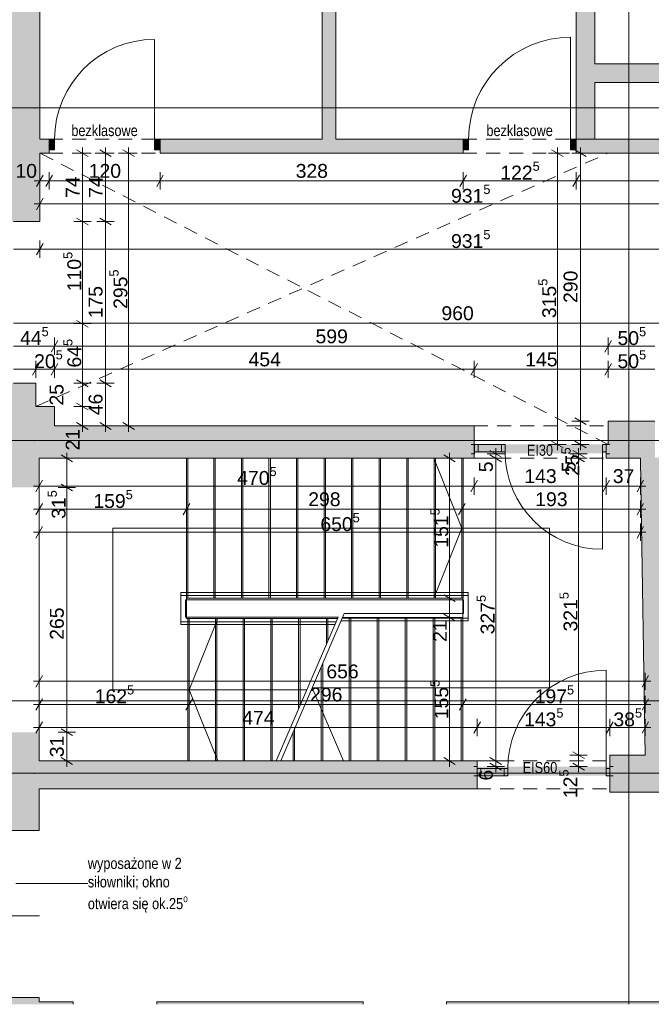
# Paper-space layout 'A-09 INWENTARYZACJA - PIĘTRO 6' of a CAD drawing. Header units: millimetres. Extents: x 0 to 420, y 0 to 297.
# Tile 2 of 8: x 64 to 132, y 110 to 217. Entities that reach past the tile are written whole.
import ezdxf
from ezdxf.xclip import XClip

# ---------------------------------------------------------------- set-up
doc = ezdxf.new("R2010")
doc.units = ezdxf.units.MM
doc.header["$MEASUREMENT"] = 0
doc.header["$XCLIPFRAME"] = 0
for name, pattern in [('ACAD_ISO03W100', [300, 120, -180]), ('DASHDOTX2', [1000, 500, -250, 0, -250]), ('GESTRICHELT2', [93.75, 62.5, -31.25]), ('Przer. długie kreski', [2.5, 1.5, -1])]:
    doc.linetypes.add(name, pattern=pattern)
for name, color, linetype, lineweight, true_color in [('A__balustrada_Nr_pióra__161', 7, 'Continuous', 5, 0x949494), ('A_opis_Nr_pióra__255', 7, 'Continuous', 15, 0x242424), ('A_opis_Nr_pióra__8', 7, 'Continuous', 13, 0x4c4c4c), ('A_osie_Nr_pióra__16', 7, 'Continuous', 5, 0x0f0f0f), ('A_pochwyt_Nr_pióra__161', 7, 'Continuous', 5, 0x949494), ('A_ppoż_Nr_pióra__8', 7, 'Continuous', 13, 0x4c4c4c), ('A_schody_Nr_pióra__10', 7, 'Continuous', 13, 0x4b4b4b), ('A_schody_Nr_pióra__4', 7, 'Continuous', 18, 0x4b4b4b), ('A_sufit_Nr_pióra__4', 7, 'Continuous', 18, 0x4b4b4b), ('A_ściany_Nr_pióra__10', 7, 'Continuous', 13, 0x4b4b4b)]:
    doc.layers.add(name, color=color, linetype=linetype, lineweight=lineweight, true_color=true_color)
for name, color, linetype, lineweight in [('A_linie przekroju_Nr_pióra__1', 7, 'Continuous', 20), ('A_stolarka_Nr_pióra__3', 252, 'Continuous', 13), ('A_wymiary_Nr_pióra__1', 7, 'Continuous', 20), ('A_wymiary_Nr_pióra__2', 8, 'Continuous', 13), ('A_ściany_Nr_pióra__1', 7, 'Continuous', 20), ('Drzwi Archicad_Nr_pióra__1', 7, 'Continuous', 20)]:
    doc.layers.add(name, color=color, linetype=linetype, lineweight=lineweight)
for name, color, linetype in [('A_podrys', 7, 'Continuous'), ('A_ppoż', 7, 'Continuous'), ('A_ściany', 7, 'Continuous'), ('Drzwi Archicad', 7, 'Continuous')]:
    doc.layers.add(name, color=color, linetype=linetype)
doc.styles.add('STYL_AUTOMATYCZNY_1', font='arial.ttf')
doc.styles.add('STYL_AUTOMATYCZNY_2', font='ARIALN.TTF')
doc.styles.add('STYL_AUTOMATYCZNY_4', font='arial.ttf')

# ---------------------------------------------------------------- blocks, each defined once
blk = doc.blocks.new('Rysunek_1_1', base_point=(-1579.28, -273.83))
at = {"layer": 'A_ppoż', "linetype": 'Continuous', "lineweight": 0, "true_color": 0x121212}
for points in [[(127.57, 170.85), (113.26, 170.85), (113.26, 169.87), (127.57, 169.87)], [(113.59, 134.97), (127.94, 134.97), (127.94, 135.97), (113.59, 135.97)]]:
    blk.add_hatch(color=250, dxfattribs=at).paths.add_polyline_path(points)
at = {"layer": 'A_ściany', "linetype": 'Continuous', "lineweight": 0, "true_color": 0x000000}
for points in [[(61.14, 265.06), (61.14, 194.96), (66.28, 194.96), (66.28, 261.01)], [(98.32, 203.86), (98.32, 261.01), (96.82, 261.01), (96.82, 203.86)], [(124.32, 254.69), (124.32, 203.86), (126.32, 203.86), (126.32, 252.7)], [(126.32, 210), (142.32, 210), (144.32, 212), (126.32, 212)], [(66.28, 203.86), (66.28, 202.36), (67.28, 202.36), (67.28, 203.86)], [(79.28, 203.86), (79.28, 202.36), (112.07, 202.36), (112.07, 203.86)], [(124.31, 203.86), (124.31, 202.36), (144.02, 202.36), (144.02, 203.86)], [(61.14, 177.45), (61.14, 174.93), (65.84, 174.93), (65.84, 177.45)], [(61.14, 174.93), (61.14, 166.18), (66.19, 166.18), (66.19, 169.33)], [(66.19, 169.33), (67.88, 169.33), (67.88, 174.93), (61.14, 174.93)], [(67.88, 169.33), (113.26, 169.33), (113.26, 172.83), (67.88, 172.83)], [(131.3, 166.55), (133.97, 166.6), (133.97, 166.91), (134.55, 166.91), (134.52, 169.41), (132.83, 169.41), (132.83, 173.36), (127.77, 173.36), (127.77, 170.83), (127.57, 170.83), (127.57, 169.33), (131.25, 169.33)], [(131.3, 166.55), (131.79, 137.2), (134.22, 133.2), (133.97, 166.6)], [(61.14, 139.68), (61.14, 129.06), (66.19, 129.06), (66.19, 139.68)], [(113.59, 136.58), (66.19, 136.58), (66.19, 133.58), (113.59, 133.58)], [(131.79, 137.2), (127.94, 137.2), (127.94, 133.2), (134.22, 133.2)], [(127.95, 135.97), (127.94, 135.97), (127.94, 134.97), (127.95, 134.97)], [(66.19, 110.99), (61.14, 110.99), (61.14, 110.25), (66.19, 110.25)], [(69.89, 110.5), (66.19, 110.5), (66.19, 110.25), (69.89, 110.25)], [(101.26, 110.5), (78.92, 110.5), (78.92, 110.25), (101.26, 110.25)], [(110.29, 110.5), (110.29, 110.25), (164.7, 110.25), (164.7, 110.5)]]:
    blk.add_hatch(color=18, dxfattribs=at).paths.add_polyline_path(points)
at = {"layer": 'Drzwi Archicad', "linetype": 'Continuous', "lineweight": 0, "true_color": 0xfdfdfd}
for points in [[(67.28, 202.71), (67.88, 202.71), (67.88, 203.86), (67.28, 203.86)], [(79.28, 203.86), (78.68, 203.86), (78.68, 202.71), (79.28, 202.71)], [(112.07, 202.71), (112.67, 202.71), (112.67, 203.86), (112.07, 203.86)], [(124.31, 203.86), (123.71, 203.86), (123.71, 202.71), (124.31, 202.71)]]:
    blk.add_hatch(color=7, dxfattribs=at).paths.add_polyline_path(points)
at = {"layer": 'A__balustrada_Nr_pióra__161', "color": 252, "linetype": 'Continuous', "lineweight": 5, "true_color": 0x949494}
for p, q in [((81.53, 151.34), (81.53, 154.8)), ((81.53, 154.5), (112.63, 154.5)), ((112.63, 154.8), (112.63, 151.74)), ((82.03, 154), (112.13, 154)), ((82.03, 152.14), (82.03, 154)), ((112.13, 154), (112.13, 152.54)), ((112.13, 152.54), (99.22, 152.54)), ((98.33, 151.64), (81.53, 151.64)), ((98.54, 152.14), (82.03, 152.14)), ((112.63, 152.04), (99, 152.04))]:
    blk.add_line(p, q, dxfattribs=at)
at = {"layer": 'A_linie przekroju_Nr_pióra__1', "color": 7, "linetype": 'ACAD_ISO03W100', "lineweight": 20}
blk.add_line((58.94, 143.08), (289.91, 143.08), dxfattribs=at)
at = {"layer": 'A_opis_Nr_pióra__255', "color": 250, "linetype": 'Continuous', "lineweight": 15, "true_color": 0x242424}
for p, q in [((63.69, 123.33), (69.6, 123.33)), ((69.6, 123.33), (71.47, 123.33))]:
    blk.add_line(p, q, dxfattribs=at)
at = {"layer": 'A_osie_Nr_pióra__16', "color": 250, "linetype": 'DASHDOTX2', "lineweight": 5, "true_color": 0x0f0f0f}
for p, q in [((130.02, 237.07), (130.02, 110.25)), ((65.71, 207.25), (45.46, 207.25)), ((289.91, 207.25), (65.71, 207.25)), ((65.71, 207.25), (65.71, 207.25)), ((65.71, 171.25), (45.46, 171.25)), ((289.91, 171.25), (65.71, 171.25)), ((65.71, 171.25), (65.71, 171.25)), ((65.71, 135.25), (45.46, 135.25)), ((289.91, 135.25), (65.71, 135.25)), ((65.71, 135.25), (65.71, 135.25))]:
    blk.add_line(p, q, dxfattribs=at)
for p in [(65.71, 207.25), (65.71, 171.25), (65.71, 135.25)]:
    blk.add_point(p, dxfattribs=at)
at = {"layer": 'A_pochwyt_Nr_pióra__161', "color": 252, "linetype": 'Continuous', "lineweight": 5, "true_color": 0x949494}
for p, q in [((81.53, 154.8), (112.63, 154.8)), ((98.2, 151.34), (81.53, 151.34)), ((112.63, 151.74), (98.87, 151.74))]:
    blk.add_line(p, q, dxfattribs=at)
at = {"layer": 'A_schody_Nr_pióra__10', "color": 251, "linetype": 'GESTRICHELT2', "lineweight": 13, "true_color": 0x4b4b4b}
for p, q in [((82.28, 169.33), (82.28, 154.19)), ((85.26, 169.33), (85.26, 154.19)), ((88.24, 169.33), (88.24, 154.19)), ((91.22, 169.33), (91.22, 154.19)), ((94.2, 169.33), (94.2, 154.19)), ((97.18, 169.33), (97.18, 154.19)), ((100.16, 169.33), (100.16, 154.19)), ((103.14, 169.33), (103.14, 154.19)), ((106.12, 169.33), (106.12, 154.19)), ((109.1, 169.33), (109.1, 154.19)), ((112.08, 169.33), (112.08, 154.19)), ((82.28, 136.58), (82.28, 152.01)), ((85.28, 136.58), (85.28, 152.01)), ((88.28, 136.58), (88.28, 152.01)), ((91.28, 136.58), (91.28, 152.01)), ((94.28, 142.24), (94.28, 152.01)), ((97.28, 149.21), (97.28, 152.01)), ((99.76, 136.58), (99.76, 152.11)), ((102.79, 136.58), (102.79, 152.11)), ((105.82, 136.58), (105.82, 152.11)), ((108.85, 136.58), (108.85, 152.11)), ((111.88, 136.58), (111.88, 152.11)), ((96.73, 136.58), (96.73, 146.77)), ((93.7, 136.58), (93.7, 139.73))]:
    blk.add_line(p, q, dxfattribs=at)
at = {"layer": 'A_schody_Nr_pióra__4', "color": 251, "linetype": 'Continuous', "lineweight": 18, "true_color": 0x4b4b4b}
for p, q in [((82.13, 152.01), (82.13, 169.33)), ((85.11, 154.19), (85.11, 169.33)), ((88.09, 154.19), (88.09, 169.33)), ((91.07, 154.19), (91.07, 169.33)), ((94.05, 154.19), (94.05, 169.33)), ((97.03, 154.19), (97.03, 169.33)), ((100.01, 154.19), (100.01, 169.33)), ((102.99, 154.19), (102.99, 169.33)), ((105.97, 154.19), (105.97, 169.33)), ((108.91, 169.33), (111.93, 161.76)), ((108.95, 154.19), (108.95, 169.33)), ((111.93, 154.19), (111.93, 169.33)), ((121.43, 161.76), (74.19, 161.76)), ((74.19, 144.29), (74.19, 161.76)), ((108.91, 154.19), (111.93, 161.76)), ((121.43, 144.49), (121.43, 161.76)), ((82.13, 154.19), (112.03, 154.19)), ((112.03, 154.19), (112.03, 136.58)), ((99.22, 152.54), (92.35, 136.61)), ((82.13, 152.01), (98.49, 152.01)), ((82.43, 152.01), (82.43, 136.58)), ((85.52, 152.01), (82.43, 144.29)), ((85.43, 152.01), (85.43, 136.58)), ((88.43, 152.01), (88.43, 136.58)), ((91.43, 152.01), (91.43, 136.58)), ((98.54, 152.14), (91.85, 136.61)), ((94.43, 152.01), (94.43, 142.59)), ((97.43, 152.01), (97.43, 149.55)), ((99.03, 152.11), (112.03, 152.11)), ((99.91, 152.11), (99.91, 136.58)), ((102.94, 152.11), (102.94, 136.58)), ((105.97, 152.11), (105.97, 136.58)), ((109, 152.11), (109, 136.58)), ((96.88, 147.12), (96.88, 136.58)), ((95.16, 144.29), (74.19, 144.29)), ((85.52, 136.58), (82.43, 144.29)), ((99.14, 136.61), (95.75, 144.49)), ((121.43, 144.49), (95.75, 144.49)), ((93.85, 140.08), (93.85, 136.58))]:
    blk.add_line(p, q, dxfattribs=at)
at = {"layer": 'A_stolarka_Nr_pióra__3', "color": 252, "linetype": 'Continuous', "lineweight": 13}
blk.add_line((55.37, 119.82), (66.25, 119.82), dxfattribs=at)
at = {"layer": 'A_sufit_Nr_pióra__4', "color": 251, "linetype": 'Przer. długie kreski', "lineweight": 18, "true_color": 0x4b4b4b}
for p, q in [((65.84, 174.93), (127.77, 202.36)), ((127.77, 170.83), (66.28, 202.36))]:
    blk.add_line(p, q, dxfattribs=at)
at = {"layer": 'A_wymiary_Nr_pióra__1', "color": 7, "linetype": 'Continuous', "lineweight": 20}
for p, q in [((71.51, 201.99), (70.26, 202.72)), ((74.01, 201.99), (72.76, 202.72)), ((76.51, 201.99), (75.26, 202.72)), ((122.9, 201.99), (121.65, 202.72)), ((125.4, 201.99), (124.15, 202.72)), ((66.65, 199.98), (65.92, 198.73)), ((67.64, 199.98), (66.92, 198.73)), ((79.64, 199.98), (78.92, 198.73)), ((112.43, 199.98), (111.71, 198.73)), ((124.67, 199.98), (123.95, 198.73)), ((66.65, 197.48), (65.92, 196.23)), ((70.26, 195.32), (71.51, 194.59)), ((72.76, 195.32), (74.01, 194.59)), ((66.65, 192.58), (65.92, 191.33)), ((70.26, 184.26), (71.51, 183.53)), ((68.24, 182.08), (67.52, 180.83)), ((128.13, 182.08), (127.41, 180.83)), ((66.21, 179.58), (65.48, 178.33)), ((68.24, 179.58), (67.52, 178.33)), ((113.62, 179.58), (112.9, 178.33)), ((128.13, 179.58), (127.41, 178.33)), ((70.26, 177.81), (71.51, 177.08)), ((72.76, 177.81), (74.01, 177.08)), ((70.26, 175.29), (71.51, 174.56)), ((124.15, 173.72), (125.4, 172.99)), ((70.26, 173.19), (71.51, 172.46)), ((72.76, 173.19), (74.01, 172.46)), ((75.26, 173.19), (76.51, 172.46)), ((121.65, 171.19), (122.9, 170.46)), ((124.15, 171.19), (125.4, 170.46)), ((69.82, 168.96), (68.57, 169.69)), ((111.23, 168.96), (109.98, 169.69)), ((114.98, 170.19), (116.23, 169.46)), ((116.23, 168.96), (114.98, 169.69)), ((123.95, 170.19), (125.2, 169.46)), ((125.2, 168.96), (123.95, 169.69)), ((66.55, 166.95), (65.83, 165.7)), ((68.57, 166.54), (69.82, 165.82)), ((113.62, 166.95), (112.9, 165.7)), ((127.93, 166.95), (127.21, 165.7)), ((130.89, 165.7), (131.61, 166.95)), ((66.55, 164.45), (65.83, 163.2)), ((82.49, 164.45), (81.77, 163.2)), ((112.29, 164.45), (111.57, 163.2)), ((130.89, 163.2), (131.61, 164.45)), ((66.55, 161.95), (65.83, 160.7)), ((130.89, 160.7), (131.61, 161.95)), ((109.98, 154.55), (111.23, 153.82)), ((109.98, 152.47), (111.23, 151.74)), ((66.55, 145.82), (65.83, 144.57)), ((131.43, 144.57), (132.15, 145.82)), ((66.55, 143.32), (65.83, 142.07)), ((82.79, 143.32), (82.07, 142.07)), ((112.39, 143.32), (111.67, 142.07)), ((131.43, 142.07), (132.15, 143.32)), ((66.55, 140.82), (65.83, 139.57)), ((113.95, 140.82), (113.23, 139.57)), ((128.3, 140.82), (127.58, 139.57)), ((131.43, 139.57), (132.15, 140.82)), ((68.57, 140.04), (69.82, 139.32)), ((123.95, 137.56), (125.2, 136.83)), ((68.57, 136.94), (69.82, 136.21)), ((109.98, 136.94), (111.23, 136.21)), ((114.98, 136.94), (116.23, 136.21)), ((114.98, 136.33), (116.23, 135.6)), ((123.95, 136.33), (125.2, 135.6))]:
    blk.add_line(p, q, dxfattribs=at)
at = {"layer": 'A_wymiary_Nr_pióra__2', "color": 8, "linetype": 'Continuous', "lineweight": 13}
for p, q in [((70.88, 202.36), (70.88, 202.97)), ((73.38, 202.36), (73.38, 202.97)), ((75.88, 202.36), (75.88, 202.97)), ((122.27, 202.36), (122.27, 202.97)), ((124.77, 202.36), (124.77, 202.97)), ((71.82, 202.36), (69.94, 202.36)), ((70.88, 194.96), (70.88, 202.36)), ((74.32, 202.36), (72.44, 202.36)), ((73.38, 194.96), (73.38, 202.36)), ((76.82, 202.36), (74.94, 202.36)), ((75.88, 172.83), (75.88, 202.36)), ((123.21, 202.36), (121.33, 202.36)), ((122.27, 170.83), (122.27, 202.36)), ((125.71, 202.36), (123.83, 202.36)), ((124.77, 173.36), (124.77, 202.36)), ((65.67, 199.36), (66.28, 199.36)), ((66.28, 198.42), (66.28, 200.29)), ((66.28, 199.36), (67.28, 199.36)), ((67.28, 198.42), (67.28, 200.29)), ((67.28, 199.36), (79.28, 199.36)), ((79.28, 198.42), (79.28, 200.29)), ((79.28, 199.36), (112.07, 199.36)), ((112.07, 198.42), (112.07, 200.29)), ((112.07, 199.36), (124.31, 199.36)), ((124.31, 198.42), (124.31, 200.29)), ((124.31, 199.36), (144.02, 199.36)), ((66.28, 195.92), (66.28, 197.79)), ((65.67, 196.86), (66.28, 196.86)), ((66.28, 196.86), (159.45, 196.86)), ((71.82, 194.96), (69.94, 194.96)), ((70.88, 183.9), (70.88, 194.96)), ((74.32, 194.96), (72.44, 194.96)), ((73.38, 177.45), (73.38, 194.96)), ((66.28, 191.02), (66.28, 192.89)), ((63.44, 191.96), (66.28, 191.96)), ((66.28, 191.96), (159.45, 191.96)), ((63.44, 183.96), (159.45, 183.96)), ((71.82, 183.9), (69.94, 183.9)), ((70.88, 177.45), (70.88, 183.9)), ((67.88, 180.52), (67.88, 182.39)), ((127.77, 180.52), (127.77, 182.39)), ((63.44, 181.46), (67.88, 181.46)), ((67.88, 181.46), (127.77, 181.46)), ((127.77, 181.46), (132.83, 181.46)), ((65.84, 178.02), (65.84, 179.89)), ((67.88, 178.02), (67.88, 179.89)), ((113.26, 178.02), (113.26, 179.89)), ((127.77, 178.02), (127.77, 179.89)), ((63.44, 178.96), (65.84, 178.96)), ((65.84, 178.96), (67.88, 178.96)), ((67.88, 178.96), (113.26, 178.96)), ((113.26, 178.96), (127.77, 178.96)), ((127.77, 178.96), (132.83, 178.96)), ((71.82, 177.45), (69.94, 177.45)), ((70.88, 174.93), (70.88, 177.45)), ((74.32, 177.45), (72.44, 177.45)), ((73.38, 172.83), (73.38, 177.45)), ((71.82, 174.93), (69.94, 174.93)), ((70.88, 172.83), (70.88, 174.93)), ((71.82, 172.83), (69.94, 172.83)), ((70.88, 172.21), (70.88, 172.83)), ((74.32, 172.83), (72.44, 172.83)), ((73.38, 172.21), (73.38, 172.83)), ((76.82, 172.83), (74.94, 172.83)), ((75.88, 172.21), (75.88, 172.83)), ((125.71, 173.36), (123.83, 173.36)), ((124.77, 170.83), (124.77, 173.36)), ((123.21, 170.83), (121.33, 170.83)), ((122.27, 170.21), (122.27, 170.83)), ((125.71, 170.83), (123.83, 170.83)), ((124.77, 170.21), (124.77, 170.83)), ((69.19, 169.33), (69.19, 169.94)), ((110.61, 169.33), (110.61, 169.94)), ((116.54, 169.83), (114.67, 169.83)), ((115.61, 169.83), (115.61, 170.44)), ((115.61, 169.33), (115.61, 169.83)), ((125.51, 169.83), (123.63, 169.83)), ((124.57, 169.83), (124.57, 170.44)), ((124.57, 169.33), (124.57, 169.83)), ((70.13, 169.33), (68.25, 169.33)), ((69.19, 166.18), (69.19, 169.33)), ((111.54, 169.33), (109.67, 169.33)), ((110.61, 154.19), (110.61, 169.33)), ((116.54, 169.33), (114.67, 169.33)), ((115.61, 136.58), (115.61, 169.33)), ((125.51, 169.33), (123.63, 169.33)), ((124.57, 137.2), (124.57, 169.33)), ((65.58, 166.33), (66.19, 166.33)), ((66.19, 165.39), (66.19, 167.26)), ((66.19, 166.33), (113.26, 166.33)), ((113.26, 165.39), (113.26, 167.26)), ((113.26, 166.33), (127.57, 166.33)), ((127.57, 165.39), (127.57, 167.26)), ((127.57, 166.33), (131.25, 166.33)), ((131.25, 165.39), (131.25, 167.26)), ((131.25, 166.33), (131.86, 166.33)), ((70.13, 166.18), (68.25, 166.18)), ((69.19, 139.68), (69.19, 166.18)), ((66.19, 162.89), (66.19, 164.76)), ((82.13, 162.89), (82.13, 164.76)), ((111.93, 162.89), (111.93, 164.76)), ((131.25, 162.89), (131.25, 164.76)), ((65.58, 163.83), (66.19, 163.83)), ((66.19, 163.83), (82.13, 163.83)), ((82.13, 163.83), (111.93, 163.83)), ((111.93, 163.83), (131.25, 163.83)), ((131.25, 163.83), (131.86, 163.83)), ((66.19, 160.39), (66.19, 162.26)), ((131.25, 160.39), (131.25, 162.26)), ((65.58, 161.33), (66.19, 161.33)), ((66.19, 161.33), (131.25, 161.33)), ((131.25, 161.33), (131.86, 161.33)), ((111.54, 154.19), (109.67, 154.19)), ((110.61, 152.11), (110.61, 154.19)), ((111.54, 152.11), (109.67, 152.11)), ((110.61, 136.58), (110.61, 152.11)), ((66.19, 144.26), (66.19, 146.13)), ((131.79, 144.26), (131.79, 146.13)), ((65.58, 145.2), (66.19, 145.2)), ((66.19, 145.2), (131.79, 145.2)), ((131.79, 145.2), (132.4, 145.2)), ((66.19, 141.76), (66.19, 143.63)), ((82.43, 141.76), (82.43, 143.63)), ((112.03, 141.76), (112.03, 143.63)), ((131.79, 141.76), (131.79, 143.63)), ((65.58, 142.7), (66.19, 142.7)), ((66.19, 142.7), (82.43, 142.7)), ((82.43, 142.7), (112.03, 142.7)), ((112.03, 142.7), (131.79, 142.7)), ((131.79, 142.7), (132.4, 142.7)), ((66.19, 139.26), (66.19, 141.13)), ((113.59, 139.26), (113.59, 141.13)), ((127.94, 139.26), (127.94, 141.13)), ((131.79, 139.26), (131.79, 141.13)), ((65.58, 140.2), (66.19, 140.2)), ((66.19, 140.2), (113.59, 140.2)), ((70.13, 139.68), (68.25, 139.68)), ((69.19, 136.58), (69.19, 139.68)), ((113.59, 140.2), (127.94, 140.2)), ((127.94, 140.2), (131.79, 140.2)), ((131.79, 140.2), (132.4, 140.2)), ((70.13, 136.58), (68.25, 136.58)), ((69.19, 135.96), (69.19, 136.58)), ((111.54, 136.58), (109.67, 136.58)), ((110.61, 135.96), (110.61, 136.58)), ((116.54, 136.58), (114.67, 136.58)), ((115.61, 135.97), (115.61, 136.58)), ((125.51, 137.2), (123.63, 137.2)), ((124.57, 135.97), (124.57, 137.2)), ((116.54, 135.97), (114.67, 135.97)), ((115.61, 135.35), (115.61, 135.97)), ((125.51, 135.97), (123.63, 135.97)), ((124.57, 135.35), (124.57, 135.97))]:
    blk.add_line(p, q, dxfattribs=at)
at = {"layer": 'A_ściany_Nr_pióra__1', "color": 7, "linetype": 'Continuous', "lineweight": 20}
for p, q in [((67.28, 203.86), (66.81, 203.86)), ((67.28, 203.86), (67.28, 202.71)), ((79.28, 203.86), (79.75, 203.86)), ((79.28, 203.86), (79.28, 202.71)), ((112.07, 203.86), (111.6, 203.86)), ((112.07, 203.86), (112.07, 202.71)), ((124.31, 203.86), (124.78, 203.86)), ((124.31, 203.86), (124.31, 202.71)), ((67.28, 202.71), (67.28, 202.36)), ((79.28, 202.71), (79.28, 202.36)), ((112.07, 202.71), (112.07, 202.36)), ((124.31, 202.71), (124.31, 202.36)), ((67.28, 202.36), (66.91, 202.36)), ((79.28, 202.36), (79.65, 202.36)), ((112.07, 202.36), (111.7, 202.36)), ((124.31, 202.36), (124.68, 202.36)), ((113.3, 170.83), (112.93, 170.83)), ((113.3, 170.83), (113.3, 170.03)), ((127.57, 170.83), (127.94, 170.83)), ((127.57, 170.83), (127.57, 170.03)), ((113.3, 169.83), (112.93, 169.83)), ((113.3, 170.03), (113.3, 169.83)), ((127.57, 170.03), (127.57, 169.83)), ((127.57, 169.83), (127.94, 169.83)), ((66.19, 166.18), (66.19, 139.68)), ((113.59, 135.97), (113.22, 135.97)), ((113.59, 135.77), (113.59, 135.97)), ((113.59, 134.97), (113.59, 135.77)), ((127.94, 135.97), (128.31, 135.97)), ((127.94, 135.77), (127.94, 135.97)), ((127.94, 134.97), (127.94, 135.77)), ((113.59, 134.97), (113.22, 134.97)), ((127.94, 134.97), (128.31, 134.97)), ((69.89, 110.5), (69.52, 110.5)), ((69.89, 110.25), (69.89, 110.5)), ((78.92, 110.5), (79.29, 110.5)), ((78.92, 110.25), (78.92, 110.5)), ((101.26, 110.5), (100.89, 110.5)), ((101.26, 110.25), (101.26, 110.5)), ((110.29, 110.5), (110.66, 110.5)), ((110.29, 110.25), (110.29, 110.5))]:
    blk.add_line(p, q, dxfattribs=at)
at = {"layer": 'A_ściany_Nr_pióra__1', "color": 7, "linetype": 'Continuous', "lineweight": 20, "flags": 128}
for points in [[(66.28, 203.86), (66.28, 261.01)], [(96.82, 261.01), (96.82, 203.86)], [(98.32, 203.86), (98.32, 261.01)], [(124.32, 254.69), (124.32, 203.86)], [(126.32, 212), (126.32, 252.7)], [(144.32, 212), (126.32, 212)], [(126.32, 210), (142.32, 210)], [(126.32, 203.86), (126.32, 210)], [(67.28, 203.86), (66.28, 203.86)], [(96.82, 203.86), (79.28, 203.86)], [(112.07, 203.86), (98.32, 203.86)], [(142.33, 203.86), (124.31, 203.86)], [(124.32, 203.86), (126.32, 203.86)], [(66.28, 202.36), (67.28, 202.36)], [(66.28, 194.96), (66.28, 202.36)], [(79.28, 202.36), (112.07, 202.36)], [(124.31, 202.36), (144.02, 202.36)], [(63.44, 194.96), (66.28, 194.96)], [(65.84, 177.45), (63.44, 177.45)], [(65.84, 174.93), (65.84, 177.45)], [(67.88, 174.93), (65.84, 174.93)], [(67.88, 172.83), (67.88, 174.93)], [(113.26, 172.83), (67.88, 172.83)], [(113.26, 169.33), (113.26, 172.83)], [(132.83, 173.36), (127.77, 173.36)], [(127.77, 173.36), (127.77, 170.83)], [(127.77, 170.83), (127.57, 170.83)], [(127.57, 169.83), (127.57, 169.33)], [(66.19, 166.18), (66.19, 169.33)], [(66.19, 169.33), (67.88, 169.33)], [(67.88, 169.33), (113.26, 169.33)], [(127.57, 169.33), (131.25, 169.33)], [(131.25, 169.33), (131.3, 166.55)], [(131.3, 166.55), (131.79, 137.2)], [(66.19, 136.58), (66.19, 139.68)], [(113.59, 136.58), (66.19, 136.58)], [(113.59, 133.58), (113.59, 136.58)], [(131.79, 137.2), (127.94, 137.2)], [(127.94, 137.2), (127.94, 133.2)], [(127.95, 134.97), (127.95, 135.97)], [(127.94, 134.97), (127.95, 134.97)], [(66.19, 129.06), (66.19, 133.58)], [(66.19, 133.58), (113.59, 133.58)], [(127.94, 133.2), (134.22, 133.2)], [(61.14, 129.06), (66.19, 129.06)], [(66.19, 110.99), (61.14, 110.99)], [(66.19, 110.5), (66.19, 110.99)], [(69.89, 110.5), (66.19, 110.5)], [(101.26, 110.5), (78.92, 110.5)], [(164.7, 110.5), (110.29, 110.5)]]:
    blk.add_lwpolyline(points, dxfattribs=at)
at = {"layer": 'A_ściany_Nr_pióra__10', "color": 251, "linetype": 'Przer. długie kreski', "lineweight": 13, "true_color": 0x4b4b4b}
for p, q in [((67.28, 203.86), (79.28, 203.86)), ((112.07, 203.86), (124.31, 203.86)), ((67.28, 202.36), (79.28, 202.36)), ((112.07, 202.36), (124.31, 202.36)), ((113.26, 172.83), (127.77, 172.83)), ((113.26, 169.33), (127.57, 169.33)), ((113.59, 136.58), (127.98, 136.58)), ((113.59, 133.58), (127.98, 133.58))]:
    blk.add_line(p, q, dxfattribs=at)
at = {"layer": 'Drzwi Archicad_Nr_pióra__1', "color": 7, "linetype": 'Continuous', "lineweight": 20}
for p, q in [((78.68, 203.86), (78.68, 214.66)), ((123.71, 203.86), (123.71, 214.9)), ((67.28, 203.86), (66.81, 203.86)), ((67.28, 203.86), (66.81, 203.86)), ((67.88, 203.86), (67.28, 203.86)), ((67.28, 203.86), (67.28, 202.71)), ((67.28, 203.86), (67.28, 202.71)), ((67.28, 203.86), (67.28, 202.71)), ((67.88, 202.71), (67.88, 203.86)), ((79.28, 203.86), (78.68, 203.86)), ((78.68, 203.86), (78.68, 202.71)), ((79.28, 202.71), (79.28, 203.86)), ((79.28, 203.86), (79.28, 202.71)), ((79.28, 203.86), (79.28, 202.71)), ((79.28, 203.86), (79.75, 203.86)), ((79.28, 203.86), (79.75, 203.86)), ((112.07, 203.86), (111.6, 203.86)), ((112.07, 203.86), (111.6, 203.86)), ((112.67, 203.86), (112.07, 203.86)), ((112.07, 203.86), (112.07, 202.71)), ((112.07, 203.86), (112.07, 202.71)), ((112.07, 203.86), (112.07, 202.71)), ((112.67, 202.71), (112.67, 203.86)), ((124.31, 203.86), (123.71, 203.86)), ((123.71, 203.86), (123.71, 202.71)), ((124.31, 202.71), (124.31, 203.86)), ((124.31, 203.86), (124.31, 202.71)), ((124.31, 203.86), (124.31, 202.71)), ((124.31, 203.86), (124.78, 203.86)), ((124.31, 203.86), (124.78, 203.86)), ((67.28, 202.71), (67.88, 202.71)), ((67.28, 202.71), (67.28, 202.36)), ((67.28, 202.71), (67.28, 202.36)), ((78.68, 202.71), (79.28, 202.71)), ((79.28, 202.71), (79.28, 202.36)), ((79.28, 202.71), (79.28, 202.36)), ((112.07, 202.71), (112.67, 202.71)), ((112.07, 202.71), (112.07, 202.36)), ((112.07, 202.71), (112.07, 202.36)), ((123.71, 202.71), (124.31, 202.71)), ((124.31, 202.71), (124.31, 202.36)), ((124.31, 202.71), (124.31, 202.36)), ((67.28, 202.36), (66.91, 202.36)), ((67.28, 202.36), (66.91, 202.36)), ((79.28, 202.36), (79.65, 202.36)), ((79.28, 202.36), (79.65, 202.36)), ((112.07, 202.36), (111.7, 202.36)), ((112.07, 202.36), (111.7, 202.36)), ((124.31, 202.36), (124.68, 202.36)), ((124.31, 202.36), (124.68, 202.36)), ((113.3, 170.83), (112.93, 170.83)), ((113.3, 170.83), (112.93, 170.83)), ((113.3, 170.83), (113.7, 170.83)), ((113.3, 170.03), (113.3, 170.83)), ((113.3, 170.83), (113.3, 170.03)), ((113.3, 170.83), (113.3, 170.03)), ((113.7, 170.83), (113.7, 170.03)), ((113.7, 170.83), (116.22, 170.83)), ((113.7, 170.03), (113.7, 170.83)), ((116.22, 170.83), (116.62, 170.83)), ((116.22, 170.03), (116.22, 170.83)), ((116.22, 170.83), (116.22, 170.03)), ((116.62, 170.83), (116.62, 170.03)), ((127.17, 170.03), (127.17, 170.83)), ((127.17, 170.83), (127.57, 170.83)), ((127.57, 170.83), (127.57, 170.03)), ((127.57, 170.83), (127.57, 170.03)), ((127.57, 170.83), (127.57, 170.03)), ((127.57, 170.83), (127.94, 170.83)), ((127.57, 170.83), (127.94, 170.83)), ((113.3, 169.83), (112.93, 169.83)), ((113.3, 169.83), (112.93, 169.83)), ((113.7, 170.03), (113.3, 170.03)), ((113.3, 170.03), (113.3, 169.83)), ((113.3, 170.03), (113.3, 169.83)), ((116.22, 170.03), (113.7, 170.03)), ((116.62, 170.03), (116.22, 170.03)), ((127.57, 170.03), (127.17, 170.03)), ((127.17, 170.03), (127.17, 159.48)), ((127.57, 170.03), (127.57, 169.83)), ((127.57, 170.03), (127.57, 169.83)), ((127.57, 169.83), (127.94, 169.83)), ((127.57, 169.83), (127.94, 169.83)), ((127.54, 135.77), (127.54, 146.4)), ((113.59, 135.97), (113.22, 135.97)), ((113.59, 135.97), (113.22, 135.97)), ((113.59, 135.77), (113.59, 135.97)), ((113.59, 135.77), (113.59, 135.97)), ((113.99, 135.77), (113.59, 135.77)), ((113.59, 135.77), (113.59, 134.97)), ((113.59, 134.97), (113.59, 135.77)), ((113.59, 134.97), (113.59, 135.77)), ((113.99, 134.97), (113.99, 135.77)), ((116.51, 135.77), (113.99, 135.77)), ((113.99, 135.77), (113.99, 134.97)), ((116.91, 135.77), (116.51, 135.77)), ((116.51, 135.77), (116.51, 134.97)), ((116.51, 134.97), (116.51, 135.77)), ((116.91, 134.97), (116.91, 135.77)), ((127.94, 135.77), (127.54, 135.77)), ((127.54, 135.77), (127.54, 134.97)), ((127.94, 135.77), (127.94, 135.97)), ((127.94, 135.77), (127.94, 135.97)), ((127.94, 135.97), (128.31, 135.97)), ((127.94, 135.97), (128.31, 135.97)), ((127.94, 134.97), (127.94, 135.77)), ((127.94, 134.97), (127.94, 135.77)), ((127.94, 134.97), (127.94, 135.77)), ((113.59, 134.97), (113.22, 134.97)), ((113.59, 134.97), (113.22, 134.97)), ((113.59, 134.97), (113.99, 134.97)), ((113.99, 134.97), (116.51, 134.97)), ((116.51, 134.97), (116.91, 134.97)), ((127.54, 134.97), (127.94, 134.97)), ((127.94, 134.97), (128.31, 134.97)), ((127.94, 134.97), (128.31, 134.97)), ((69.89, 110.5), (69.52, 110.5)), ((69.89, 110.5), (69.52, 110.5)), ((69.89, 110.25), (69.89, 110.5)), ((69.89, 110.25), (69.89, 110.5)), ((78.92, 110.25), (78.92, 110.5)), ((78.92, 110.25), (78.92, 110.5)), ((78.92, 110.5), (79.29, 110.5)), ((78.92, 110.5), (79.29, 110.5)), ((101.26, 110.5), (100.89, 110.5)), ((101.26, 110.5), (100.89, 110.5)), ((101.26, 110.25), (101.26, 110.5)), ((101.26, 110.25), (101.26, 110.5)), ((110.29, 110.25), (110.29, 110.5)), ((110.29, 110.25), (110.29, 110.5)), ((110.29, 110.5), (110.66, 110.5)), ((110.29, 110.5), (110.66, 110.5))]:
    blk.add_line(p, q, dxfattribs=at)
for centre, radius, start, end in [((78.68, 203.86), 10.8, 90, 180), ((123.71, 203.86), 11.04, 90, 180), ((127.17, 170.03), 10.55, 180, 270), ((127.54, 135.77), 10.63, 90, 180)]:
    blk.add_arc(centre, radius, start, end, dxfattribs=at)
at = {"layer": 'A_opis_Nr_pióra__8', "color": 251, "linetype": 'Continuous', "lineweight": 13, "true_color": 0x4c4c4c, "insert": (71.47, 123.14), "char_height": 1.2, "width": 12.5249, "attachment_point": 4, "line_spacing_factor": 1.000877, "style": 'STYL_AUTOMATYCZNY_2'}
blk.add_mtext('\\A1;{\\pql;\\fArial Narrow|b0|i0|c238|p0;\\W1.000000;wyposażone w 2 siłowniki; okno otwiera się ok.25\\fArial Narrow|b0|i0|c238|p0;\\W1.000000;\\A1{\\H.66x;\\So^  ;}}', dxfattribs=at)
at = {"layer": 'A_ppoż_Nr_pióra__8', "color": 251, "linetype": 'Continuous', "lineweight": 13, "true_color": 0x4c4c4c, "char_height": 1.2, "attachment_point": 5, "style": 'STYL_AUTOMATYCZNY_2'}
for s, insert in [('\\A1;{\\pqc;\\fArial Narrow|b0|i0|c238|p0;\\W1.000000;bezklasowe}', (73.28, 204.79)), ('\\A1;{\\pqc;\\fArial Narrow|b0|i0|c238|p0;\\W1.000000;bezklasowe}', (118.19, 204.79)), ('\\A1;{\\pqc;\\fArial Narrow|b0|i0|c238|p0;\\W1.000000;EI30}', (120.39, 170.2)), ('\\A1;{\\pqc;\\fArial Narrow|b0|i0|c238|p0;\\W1.000000;EIS60}', (120.39, 135.86))]:
    blk.add_mtext(s, dxfattribs=dict(at, insert=insert))
at = {"layer": 'A_wymiary_Nr_pióra__1', "color": 7, "linetype": 'Continuous', "lineweight": 20, "char_height": 1.5, "attachment_point": 7, "style": 'STYL_AUTOMATYCZNY_1'}
for s, insert in [('\\A1;{\\pql;\\fArial|b0|i0|c238|p0;\\W1.000000;122\\fArial|b0|i0|c238|p0;\\W1.000000;\\A1{\\H.66x;\\S5^  ;}}', (116.1, 199.06)), ('\\A1;{\\pql;\\fArial|b0|i0|c238|p0;\\W1.000000;931\\fArial|b0|i0|c238|p0;\\W1.000000;\\A1{\\H.66x;\\S5^  ;}}', (110.77, 196.55)), ('\\A1;{\\pql;\\fArial|b0|i0|c238|p0;\\W1.000000;28\\fArial|b0|i0|c238|p0;\\W1.000000;\\A1{\\H.66x;\\S5^  ;}}', (60.04, 191.65)), ('\\A1;{\\pql;\\fArial|b0|i0|c238|p0;\\W1.000000;931\\fArial|b0|i0|c238|p0;\\W1.000000;\\A1{\\H.66x;\\S5^  ;}}', (110.77, 191.65)), ('\\A1;{\\pql;\\fArial|b0|i0|c238|p0;\\W1.000000;44\\fArial|b0|i0|c238|p0;\\W1.000000;\\A1{\\H.66x;\\S5^  ;}}', (64.14, 181.16)), ('\\A1;{\\pql;\\fArial|b0|i0|c238|p0;\\W1.000000;50\\fArial|b0|i0|c238|p0;\\W1.000000;\\A1{\\H.66x;\\S5^  ;}}', (128.78, 181.15)), ('\\A1;{\\pql;\\fArial|b0|i0|c238|p0;\\W1.000000;20\\fArial|b0|i0|c238|p0;\\W1.000000;\\A1{\\H.66x;\\S5^  ;}}', (65.66, 178.65)), ('\\A1;{\\pql;\\fArial|b0|i0|c238|p0;\\W1.000000;50\\fArial|b0|i0|c238|p0;\\W1.000000;\\A1{\\H.66x;\\S5^  ;}}', (128.78, 178.65)), ('\\A1;{\\pql;\\fArial|b0|i0|c238|p0;\\W1.000000;470\\fArial|b0|i0|c238|p0;\\W1.000000;\\A1{\\H.66x;\\S5^  ;}}', (87.63, 166.02)), ('\\A1;{\\pql;\\fArial|b0|i0|c238|p0;\\W1.000000;159\\fArial|b0|i0|c238|p0;\\W1.000000;\\A1{\\H.66x;\\S5^  ;}}', (72.07, 163.52)), ('\\A1;{\\pql;\\fArial|b0|i0|c238|p0;\\W1.000000;650\\fArial|b0|i0|c238|p0;\\W1.000000;\\A1{\\H.66x;\\S5^  ;}}', (96.63, 161.02)), ('\\A1;{\\pql;\\fArial|b0|i0|c238|p0;\\W1.000000;162\\fArial|b0|i0|c238|p0;\\W1.000000;\\A1{\\H.66x;\\S5^  ;}}', (72.22, 142.39)), ('\\A1;{\\pql;\\fArial|b0|i0|c238|p0;\\W1.000000;197\\fArial|b0|i0|c238|p0;\\W1.000000;\\A1{\\H.66x;\\S5^  ;}}', (119.82, 142.39)), ('\\A1;{\\pql;\\fArial|b0|i0|c238|p0;\\W1.000000;143\\fArial|b0|i0|c238|p0;\\W1.000000;\\A1{\\H.66x;\\S5^  ;}}', (118.67, 139.89)), ('\\A1;{\\pql;\\fArial|b0|i0|c238|p0;\\W1.000000;38\\fArial|b0|i0|c238|p0;\\W1.000000;\\A1{\\H.66x;\\S5^  ;}}', (128.34, 139.89))]:
    blk.add_mtext(s, dxfattribs=dict(at, insert=insert))
at = {"layer": 'A_wymiary_Nr_pióra__1', "color": 7, "linetype": 'Continuous', "lineweight": 20, "char_height": 1.5, "attachment_point": 7, "style": 'STYL_AUTOMATYCZNY_4'}
for s, insert, width in [('\\A1;{\\pql;\\fArial|b0|i0|c238|p0;\\W1.000000;10}', (63.64, 199.66), 2.2882), ('\\A1;{\\pql;\\fArial|b0|i0|c238|p0;\\W1.000000;120}', (71.57, 199.66), 3.4323), ('\\A1;{\\pql;\\fArial|b0|i0|c238|p0;\\W1.000000;328}', (93.96, 199.66), 3.4323), ('\\A1;{\\pql;\\fArial|b0|i0|c238|p0;\\W1.000000;960}', (109.73, 184.26), 3.4323), ('\\A1;{\\pql;\\fArial|b0|i0|c238|p0;\\W1.000000;599}', (96.11, 181.76), 3.4323), ('\\A1;{\\pql;\\fArial|b0|i0|c238|p0;\\W1.000000;454}', (88.86, 179.26), 3.4323), ('\\A1;{\\pql;\\fArial|b0|i0|c238|p0;\\W1.000000;145}', (118.8, 179.26), 3.4323), ('\\A1;{\\pql;\\fArial|b0|i0|c238|p0;\\W1.000000;143}', (118.7, 166.63), 3.4323), ('\\A1;{\\pql;\\fArial|b0|i0|c238|p0;\\W1.000000;37}', (128.27, 166.63), 2.2882), ('\\A1;{\\pql;\\fArial|b0|i0|c238|p0;\\W1.000000;298}', (95.32, 164.13), 3.4323), ('\\A1;{\\pql;\\fArial|b0|i0|c238|p0;\\W1.000000;193}', (119.88, 164.13), 3.4323), ('\\A1;{\\pql;\\fArial|b0|i0|c238|p0;\\W1.000000;656}', (97.28, 145.5), 3.4323), ('\\A1;{\\pql;\\fArial|b0|i0|c238|p0;\\W1.000000;296}', (95.52, 143), 3.4323), ('\\A1;{\\pql;\\fArial|b0|i0|c238|p0;\\W1.000000;474}', (88.18, 140.5), 3.4323)]:
    blk.add_mtext(s, dxfattribs=dict(at, insert=insert, width=width))
at = {"layer": 'A_wymiary_Nr_pióra__1', "color": 7, "linetype": 'Continuous', "lineweight": 20, "char_height": 1.5, "attachment_point": 7, "rotation": 90, "style": 'STYL_AUTOMATYCZNY_4'}
for s, insert, width in [('\\A1;{\\pql;\\fArial|b0|i0|c238|p0;\\W1.000000;74}', (70.58, 197.51), 2.2882), ('\\A1;{\\pql;\\fArial|b0|i0|c238|p0;\\W1.000000;74}', (73.08, 197.51), 2.2882), ('\\A1;{\\pql;\\fArial|b0|i0|c238|p0;\\W1.000000;290}', (124.47, 186.14), 3.4323), ('\\A1;{\\pql;\\fArial|b0|i0|c238|p0;\\W1.000000;175}', (73.08, 184.48), 3.4323), ('\\A1;{\\pql;\\fArial|b0|i0|c238|p0;\\W1.000000;25}', (68.86, 175.04), 2.2882), ('\\A1;{\\pql;\\fArial|b0|i0|c238|p0;\\W1.000000;46}', (73.08, 173.99), 2.2882), ('\\A1;{\\pql;\\fArial|b0|i0|c238|p0;\\W1.000000;21}', (70.58, 170.18), 2.2882), ('\\A1;{\\pql;\\fArial|b0|i0|c238|p0;\\W1.000000;5}', (115.31, 167.82), 1.1441), ('\\A1;{\\pql;\\fArial|b0|i0|c238|p0;\\W1.000000;5}', (124.27, 167.82), 1.1441), ('\\A1;{\\pql;\\fArial|b0|i0|c238|p0;\\W1.000000;265}', (68.89, 149.69), 3.4323), ('\\A1;{\\pql;\\fArial|b0|i0|c238|p0;\\W1.000000;21}', (110.31, 149.46), 2.2882), ('\\A1;{\\pql;\\fArial|b0|i0|c238|p0;\\W1.000000;31}', (68.89, 136.98), 2.2882), ('\\A1;{\\pql;\\fArial|b0|i0|c238|p0;\\W1.000000;6}', (115.31, 134.46), 1.1441)]:
    blk.add_mtext(s, dxfattribs=dict(at, insert=insert, width=width))
at = {"layer": 'A_wymiary_Nr_pióra__1', "color": 7, "linetype": 'Continuous', "lineweight": 20, "char_height": 1.5, "attachment_point": 7, "rotation": 90, "style": 'STYL_AUTOMATYCZNY_1'}
for s, insert in [('\\A1;{\\pql;\\fArial|b0|i0|c238|p0;\\W1.000000;110\\fArial|b0|i0|c238|p0;\\W1.000000;\\A1{\\H.66x;\\S5^  ;}}', (71.19, 187.41)), ('\\A1;{\\pql;\\fArial|b0|i0|c238|p0;\\W1.000000;295\\fArial|b0|i0|c238|p0;\\W1.000000;\\A1{\\H.66x;\\S5^  ;}}', (76.19, 185.5)), ('\\A1;{\\pql;\\fArial|b0|i0|c238|p0;\\W1.000000;315\\fArial|b0|i0|c238|p0;\\W1.000000;\\A1{\\H.66x;\\S5^  ;}}', (122.58, 184.5)), ('\\A1;{\\pql;\\fArial|b0|i0|c238|p0;\\W1.000000;64\\fArial|b0|i0|c238|p0;\\W1.000000;\\A1{\\H.66x;\\S5^  ;}}', (71.19, 179.15)), ('\\A1;{\\pql;\\fArial|b0|i0|c238|p0;\\W1.000000;39\\fArial|b0|i0|c238|p0;\\W1.000000;\\A1{\\H.66x;\\S5^  ;}}', (136.14, 169.86)), ('\\A1;{\\pql;\\fArial|b0|i0|c238|p0;\\W1.000000;25\\fArial|b0|i0|c238|p0;\\W1.000000;\\A1{\\H.66x;\\S5^  ;}}', (125.08, 167.42)), ('\\A1;{\\pql;\\fArial|b0|i0|c238|p0;\\W1.000000;31\\fArial|b0|i0|c238|p0;\\W1.000000;\\A1{\\H.66x;\\S5^  ;}}', (69.5, 162.78)), ('\\A1;{\\pql;\\fArial|b0|i0|c238|p0;\\W1.000000;151\\fArial|b0|i0|c238|p0;\\W1.000000;\\A1{\\H.66x;\\S5^  ;}}', (110.91, 159.66)), ('\\A1;{\\pql;\\fArial|b0|i0|c238|p0;\\W1.000000;327\\fArial|b0|i0|c238|p0;\\W1.000000;\\A1{\\H.66x;\\S5^  ;}}', (115.91, 150.28)), ('\\A1;{\\pql;\\fArial|b0|i0|c238|p0;\\W1.000000;321\\fArial|b0|i0|c238|p0;\\W1.000000;\\A1{\\H.66x;\\S5^  ;}}', (124.88, 150.59)), ('\\A1;{\\pql;\\fArial|b0|i0|c238|p0;\\W1.000000;155\\fArial|b0|i0|c238|p0;\\W1.000000;\\A1{\\H.66x;\\S5^  ;}}', (110.91, 141.1)), ('\\A1;{\\pql;\\fArial|b0|i0|c238|p0;\\W1.000000;12\\fArial|b0|i0|c238|p0;\\W1.000000;\\A1{\\H.66x;\\S5^  ;}}', (124.87, 132.56))]:
    blk.add_mtext(s, dxfattribs=dict(at, insert=insert))

psp = doc.layouts.new('A-09 INWENTARYZACJA - PIĘTRO 6')

# ---------------------------------------------------------------- block references
at = {"layer": 'A_podrys', "color": 37, "linetype": 'Continuous', "lineweight": 5, "true_color": 0x656532}
ref = psp.add_blockref('Rysunek_1_1', (-1579.28, -273.83), dxfattribs=at)
XClip(ref).set_block_clipping_path([(39.4607110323, 110.2463391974), (289.9106822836, 280.9553960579)])

doc.saveas('drawing.dxf')
